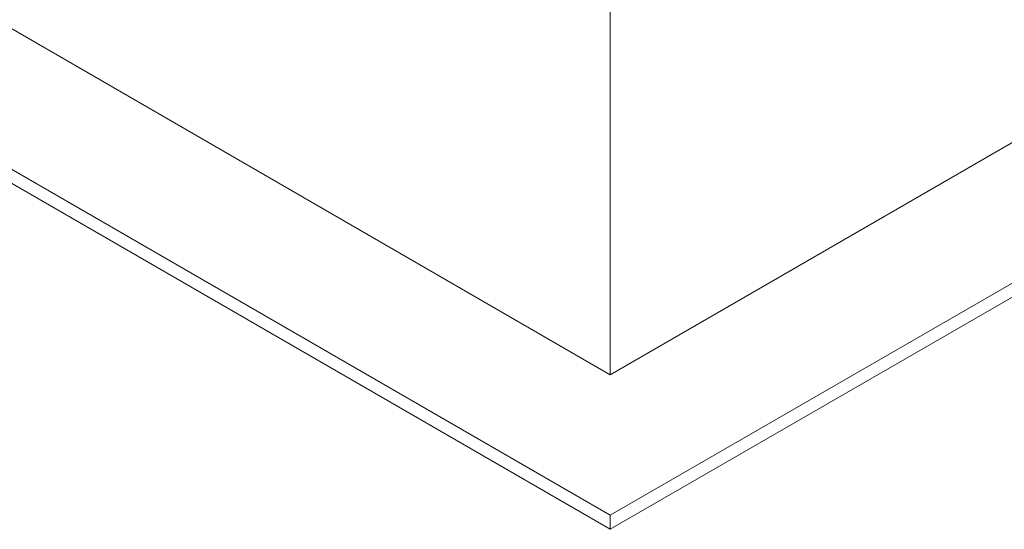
# Model space of a CAD drawing. Header units: metres. Extents: x 6.5 to 21.8, y 0.9 to 11.2.
# Tile 21 of 112: x 11.7 to 14.5, y 0.9 to 2.4. Entities that reach past the tile are written whole.
import ezdxf

# ---------------------------------------------------------------- set-up
doc = ezdxf.new("R2010")
doc.units = ezdxf.units.M
doc.layers.add('A-FLOR', color=7, linetype='Continuous', lineweight=5)
doc.layers.add('I-WALL', color=7, linetype='Continuous', lineweight=5)

msp = doc.modelspace()

# ---------------------------------------------------------------- linework, layer by layer
at = {"layer": 'A-FLOR'}
for p, q in [((7.7065, 4.2668), (13.3917, 0.9844)), ((13.3917, 1.3927), (8.4136, 4.2668)), ((13.3917, 0.9436), (7.7065, 4.226)), ((16.2767, 3.0583), (13.3917, 1.3927)), ((13.3917, 0.9844), (16.2767, 2.6501)), ((16.2767, 2.6093), (13.3917, 0.9436)), ((13.3917, 0.9844), (13.3917, 0.9436))]:
    msp.add_line(p, q, dxfattribs=at)
at = {"layer": 'I-WALL'}
msp.add_line((13.3917, 1.3927), (13.3917, 4.4219), dxfattribs=at)

doc.saveas('drawing.dxf')
